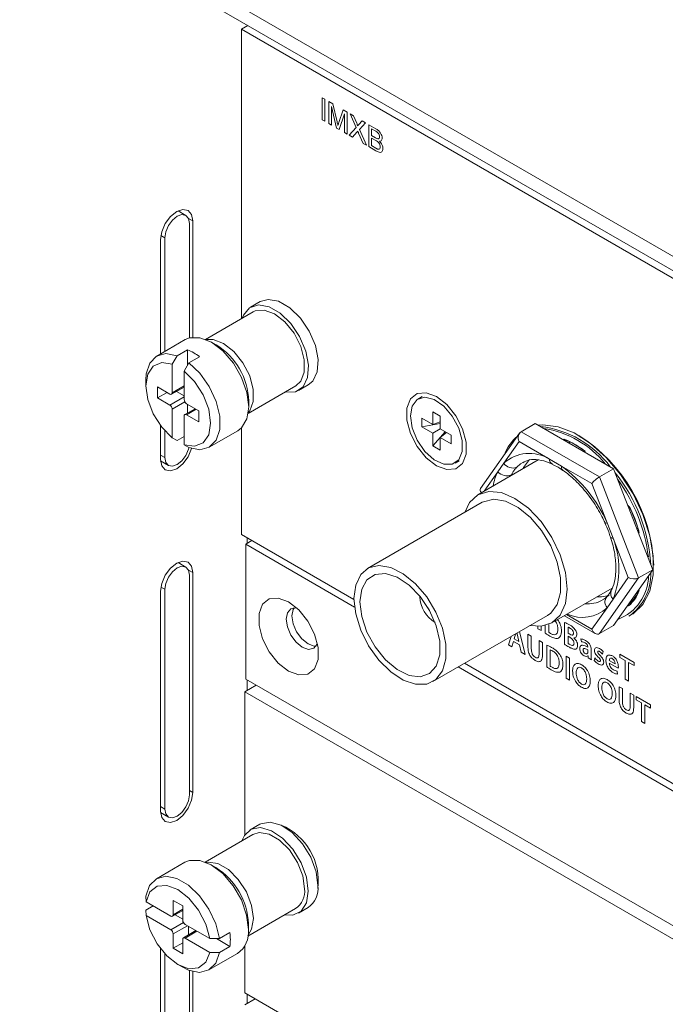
# Model space of a CAD drawing. Header units: millimetres. Extents: x 0 to 1118, y 0 to 864.
# Tile 12 of 256: x 198 to 210, y 213 to 231. Entities that reach past the tile are written whole.
import ezdxf

# ---------------------------------------------------------------- set-up
doc = ezdxf.new("R2010")
doc.units = ezdxf.units.MM

msp = doc.modelspace()

# ---------------------------------------------------------------- linework, layer by layer
at = {"color": 7, "linetype": 'Continuous', "lineweight": 15}
for p, q in [((197.666, 233.918), (249.462, 204.017)), ((197.832, 233.552), (249.46, 203.748)), ((201.891, 231.209), (201.891, 231.193)), ((201.786, 231.132), (201.905, 231.201)), ((201.786, 231.132), (201.786, 225.755)), ((249.46, 203.61), (201.786, 231.132)), ((203.286, 229.858), (203.336, 229.829)), ((203.286, 229.45), (203.286, 229.858)), ((203.336, 229.829), (203.336, 229.421)), ((203.409, 229.787), (203.484, 229.744)), ((203.409, 229.379), (203.409, 229.787)), ((203.552, 229.296), (203.458, 229.696)), ((203.458, 229.696), (203.458, 229.35)), ((203.484, 229.744), (203.563, 229.412)), ((203.596, 229.397), (203.674, 229.634)), ((203.674, 229.634), (203.749, 229.591)), ((203.749, 229.591), (203.749, 229.183)), ((203.336, 229.421), (203.286, 229.45)), ((203.458, 229.35), (203.409, 229.379)), ((203.699, 229.557), (203.604, 229.266)), ((203.699, 229.211), (203.699, 229.557)), ((203.805, 229.558), (203.865, 229.524)), ((203.918, 229.305), (203.805, 229.558)), ((203.865, 229.524), (203.927, 229.385)), ((203.968, 229.361), (204.03, 229.429)), ((204.091, 229.393), (203.978, 229.269)), ((204.03, 229.429), (204.091, 229.393)), ((203.604, 229.266), (203.552, 229.296)), ((203.749, 229.183), (203.699, 229.211)), ((203.787, 229.16), (203.918, 229.305)), ((203.931, 229.218), (203.848, 229.125)), ((204.049, 229.009), (203.963, 229.203)), ((203.978, 229.269), (204.109, 228.975)), ((204.152, 229.358), (204.284, 229.282)), ((204.152, 228.95), (204.152, 229.358)), ((204.269, 229.243), (204.202, 229.282)), ((204.202, 229.282), (204.202, 229.156)), ((203.848, 229.125), (203.787, 229.16)), ((204.202, 229.156), (204.275, 229.114)), ((204.28, 229.064), (204.202, 229.109)), ((204.202, 229.109), (204.202, 228.968)), ((204.109, 228.975), (204.049, 229.009)), ((204.285, 228.873), (204.152, 228.95)), ((204.202, 228.968), (204.285, 228.92)), ((200.754, 227.672), (200.609, 227.756)), ((200.884, 225.409), (200.884, 227.569)), ((200.822, 225.398), (200.822, 227.523)), ((200.283, 227.222), (200.283, 225.1)), ((200.362, 227.258), (200.362, 225.146)), ((202.135, 226.071), (201.955, 225.968)), ((202.005, 225.882), (201.118, 225.37)), ((200.741, 225.364), (200.211, 225.058)), ((200.784, 225.176), (200.589, 225.063)), ((200.784, 225.176), (200.784, 224.889)), ((201.318, 225.265), (201.23, 225.316)), ((200.589, 225.063), (200.501, 224.909)), ((201.005, 225.048), (200.81, 224.936)), ((200.501, 224.909), (200.501, 224.378)), ((200.722, 224.781), (200.81, 224.936)), ((200.722, 224.25), (200.722, 224.781)), ((200.008, 224.611), (200.008, 224.509)), ((200.456, 224.352), (200.227, 224.485)), ((200.227, 224.485), (200.227, 224.281)), ((200.488, 224.349), (200.722, 224.484)), ((201.912, 223.995), (202.799, 224.507)), ((202.848, 224.421), (203.028, 224.525)), ((200.403, 224.383), (200.227, 224.281)), ((200.227, 224.281), (200.456, 224.148)), ((200.581, 224.403), (200.722, 224.321)), ((205.146, 224.307), (205.066, 224.261)), ((200.924, 224.082), (200.735, 223.972)), ((200.996, 224.041), (200.766, 224.173)), ((200.784, 224.163), (200.784, 224.001)), ((201.921, 224.119), (201.921, 224.221)), ((200.501, 224.071), (200.501, 223.54)), ((200.722, 223.413), (200.722, 223.944)), ((200.766, 223.969), (200.996, 223.837)), ((200.996, 223.837), (200.996, 224.041)), ((205.136, 223.904), (205.34, 223.786)), ((205.136, 223.743), (205.136, 223.904)), ((205.34, 224.022), (205.48, 223.941)), ((205.34, 223.786), (205.34, 224.022)), ((205.48, 223.941), (205.48, 223.706)), ((200.283, 223.767), (200.283, 223.14)), ((201.786, 223.723), (201.786, 221.742)), ((205.136, 223.743), (205.48, 223.808)), ((205.34, 223.625), (205.136, 223.743)), ((205.34, 223.786), (205.48, 223.839)), ((206.98, 223.654), (207.245, 223.807)), ((208.701, 222.967), (207.245, 223.807)), ((200.362, 223.671), (200.362, 223.175)), ((200.501, 223.54), (200.589, 223.488)), ((200.722, 223.564), (200.589, 223.488)), ((201.188, 223.365), (201.719, 223.671)), ((205.48, 223.706), (205.34, 223.625)), ((205.34, 223.389), (205.568, 223.654)), ((205.34, 223.389), (205.34, 223.625)), ((205.48, 223.706), (205.684, 223.588)), ((205.48, 223.544), (205.595, 223.639)), ((205.48, 223.544), (205.48, 223.309)), ((205.684, 223.426), (205.48, 223.544)), ((205.684, 223.588), (205.684, 223.426)), ((206.953, 223.628), (206.228, 222.597)), ((206.98, 223.654), (208.436, 222.814)), ((200.81, 223.36), (200.722, 223.413)), ((205.48, 223.309), (205.34, 223.389)), ((206.943, 223.471), (206.66, 223.069)), ((207.508, 223.145), (206.943, 223.471)), ((207.888, 223.436), (207.884, 223.468)), ((208.161, 223.29), (208.159, 223.279)), ((200.284, 223.111), (200.429, 223.027)), ((205.754, 223.07), (205.833, 223.116)), ((207.3, 223.13), (206.179, 222.483)), ((206.66, 223.069), (206.549, 222.911)), ((207.731, 223.016), (207.508, 223.145)), ((207.565, 223.05), (207.562, 223.051)), ((208.296, 222.69), (207.731, 223.016)), ((208.436, 222.814), (208.701, 222.967)), ((208.436, 222.814), (209.163, 220.938)), ((209.428, 221.091), (208.701, 222.967)), ((208.579, 221.962), (208.296, 222.69)), ((206.223, 222.553), (206.237, 222.517)), ((206.26, 222.343), (204.127, 221.112)), ((208.975, 222.26), (208.989, 222.265)), ((208.69, 221.674), (208.579, 221.962)), ((201.786, 221.742), (203.876, 220.535)), ((209.152, 221.855), (209.131, 221.858)), ((201.865, 221.563), (201.98, 221.63)), ((201.865, 221.563), (201.865, 219.056)), ((203.886, 220.397), (201.865, 221.563)), ((201.891, 221.681), (201.891, 221.578)), ((208.644, 221.694), (208.644, 221.695)), ((208.973, 220.946), (208.69, 221.674)), ((200.754, 221.14), (200.609, 221.224)), ((200.822, 216.908), (200.822, 220.991)), ((200.884, 216.954), (200.884, 221.037)), ((208.701, 220.056), (209.428, 221.091)), ((209.163, 220.938), (209.428, 221.091)), ((209.163, 220.938), (208.436, 219.903)), ((208.69, 220.544), (208.973, 220.946)), ((200.283, 220.69), (200.283, 216.607)), ((200.362, 220.726), (200.362, 216.643)), ((207.554, 220.102), (208.675, 220.749)), ((208.655, 220.705), (208.658, 220.709)), ((209.159, 220.708), (209.166, 220.701)), ((205.102, 220.585), (205.102, 220.597)), ((208.579, 220.385), (208.69, 220.544)), ((208.979, 220.417), (208.967, 220.435)), ((209.045, 220.51), (209.033, 220.529)), ((205.34, 219.011), (207.473, 220.242)), ((207.786, 220.236), (208.358, 219.905)), ((208.296, 219.983), (208.579, 220.385)), ((208.981, 220.226), (209.034, 220.256)), ((207.79, 220.11), (207.79, 219.705)), ((208.436, 219.903), (208.701, 220.056)), ((206.852, 219.807), (206.879, 219.892)), ((206.915, 219.873), (206.942, 219.755)), ((207.108, 219.894), (207.108, 219.662)), ((207.171, 219.858), (207.108, 219.894)), ((207.29, 219.994), (207.353, 219.958)), ((207.853, 219.909), (207.853, 220.025)), ((207.885, 219.89), (207.853, 219.909)), ((206.745, 219.696), (206.811, 219.658)), ((206.811, 219.658), (206.841, 219.758)), ((206.841, 219.758), (206.953, 219.693)), ((206.942, 219.755), (206.852, 219.807)), ((206.953, 219.693), (206.985, 219.557)), ((207.171, 219.621), (207.171, 219.858)), ((207.379, 219.738), (207.317, 219.774)), ((207.317, 219.774), (207.317, 219.537)), ((207.379, 219.506), (207.379, 219.738)), ((207.458, 219.69), (207.458, 219.284)), ((207.853, 219.854), (207.884, 219.836)), ((207.853, 219.721), (207.853, 219.854)), ((207.962, 219.823), (207.962, 219.825)), ((208.089, 219.804), (208.102, 219.752)), ((206.985, 219.557), (207.054, 219.517)), ((207.52, 219.3), (207.52, 219.603)), ((208.22, 219.656), (208.22, 219.652)), ((208.222, 219.602), (208.222, 219.562)), ((208.284, 219.492), (208.284, 219.599)), ((208.494, 219.524), (208.507, 219.569)), ((209.08, 219.369), (208.815, 219.522)), ((208.815, 219.522), (208.815, 219.461)), ((205.928, 219.351), (225.708, 207.932)), ((207.817, 219.486), (207.817, 219.077)), ((207.879, 219.45), (207.817, 219.486)), ((207.879, 219.041), (207.879, 219.45)), ((208.105, 219.324), (208.104, 219.325)), ((208.224, 219.489), (208.226, 219.488)), ((208.226, 219.488), (208.23, 219.451)), ((208.23, 219.451), (208.288, 219.418)), ((208.349, 219.452), (208.337, 219.405)), ((208.727, 219.343), (208.619, 219.405)), ((208.619, 219.355), (208.786, 219.259)), ((208.815, 219.461), (208.916, 219.403)), ((208.916, 219.403), (208.916, 219.055)), ((208.978, 219.019), (208.978, 219.367)), ((208.978, 219.367), (209.08, 219.308)), ((209.08, 219.308), (209.08, 219.369)), ((225.718, 207.793), (205.813, 219.284)), ((208.103, 219.265), (208.103, 219.266)), ((208.774, 219.149), (208.765, 219.206)), ((249.46, 191.58), (201.865, 219.056)), ((201.891, 219.041), (201.891, 218.847)), ((207.817, 219.077), (207.879, 219.041)), ((208.578, 218.991), (208.578, 218.991)), ((208.58, 219.05), (208.58, 219.05)), ((208.916, 219.055), (208.978, 219.019)), ((201.848, 218.822), (202.059, 218.944)), ((227.48, 204.024), (201.848, 218.822)), ((201.848, 218.822), (201.848, 216.162)), ((208.802, 218.917), (208.802, 218.684)), ((208.864, 218.881), (208.802, 218.917)), ((208.864, 218.644), (208.864, 218.881)), ((209.073, 218.761), (209.01, 218.797)), ((209.01, 218.797), (209.01, 218.56)), ((209.073, 218.528), (209.073, 218.761)), ((209.383, 218.581), (209.118, 218.734)), ((209.118, 218.734), (209.118, 218.673)), ((209.118, 218.673), (209.219, 218.615)), ((209.219, 218.615), (209.219, 218.268)), ((209.281, 218.232), (209.281, 218.579)), ((209.281, 218.579), (209.383, 218.52)), ((209.383, 218.52), (209.383, 218.581)), ((209.219, 218.268), (209.281, 218.232)), ((200.284, 216.578), (200.429, 216.494)), ((202.13, 216.362), (201.95, 216.258)), ((202, 216.172), (201.113, 215.66)), ((200.736, 215.655), (200.206, 215.349)), ((201.313, 215.555), (201.225, 215.606)), ((200.013, 214.921), (200.012, 215.024)), ((200.694, 214.844), (200.517, 214.946)), ((200.517, 214.946), (200.517, 214.681)), ((200.145, 214.845), (200.012, 214.768)), ((200.012, 214.768), (200.013, 214.666)), ((200.473, 214.655), (200.013, 214.921)), ((200.505, 214.652), (200.694, 214.762)), ((200.694, 214.579), (200.694, 214.844)), ((201.907, 214.285), (202.793, 214.797)), ((202.843, 214.711), (203.023, 214.815)), ((200.013, 214.666), (200.473, 214.4)), ((200.553, 214.68), (200.694, 214.599)), ((200.941, 214.385), (200.707, 214.25)), ((201.198, 214.237), (200.738, 214.502)), ((200.8, 214.466), (200.8, 214.304)), ((201.916, 214.409), (201.916, 214.511)), ((200.517, 214.323), (200.517, 214.058)), ((200.694, 213.956), (200.694, 214.221)), ((200.738, 214.247), (201.198, 213.981)), ((201.377, 214.236), (201.198, 214.237)), ((201.323, 214.236), (201.571, 214.093)), ((201.571, 214.348), (201.377, 214.236)), ((200.283, 214.05), (200.283, 210.483)), ((200.694, 214.16), (200.517, 214.058)), ((200.517, 214.058), (200.694, 213.956)), ((201.571, 214.093), (201.377, 213.981)), ((201.848, 214.103), (201.848, 213.229)), ((200.362, 213.955), (200.362, 210.519)), ((201.183, 213.656), (201.713, 213.962)), ((201.198, 213.981), (201.377, 213.981)), ((200.606, 213.755), (200.694, 213.704)), ((200.822, 210.784), (200.822, 213.644)), ((200.884, 210.83), (200.884, 213.625)), ((201.848, 213.229), (224.233, 200.306)), ((202.042, 213.116), (201.848, 213.004)), ((201.891, 213.203), (201.891, 213.029))]:
    msp.add_line(p, q, dxfattribs=at)
at = {"color": 9, "linetype": 'Continuous', "lineweight": 15}
for p, q in [((200.804, 227.615), (200.884, 227.569)), ((200.362, 227.258), (200.289, 227.3)), ((200.501, 224.378), (200.722, 224.505)), ((200.456, 224.148), (200.722, 224.301)), ((200.735, 224.206), (200.501, 224.071)), ((200.943, 224.071), (200.766, 223.969)), ((207.778, 223.499), (207.776, 223.518)), ((207.814, 223.499), (207.817, 223.477)), ((207.879, 223.441), (207.874, 223.472)), ((200.362, 223.175), (200.283, 223.221)), ((208.17, 223.29), (208.168, 223.274)), ((206.549, 222.911), (206.296, 222.551)), ((208.967, 222.28), (208.979, 222.284)), ((209.154, 221.852), (209.132, 221.855)), ((209.148, 221.815), (209.166, 221.812)), ((209.176, 221.776), (209.162, 221.778)), ((200.804, 221.083), (200.884, 221.037)), ((200.362, 220.726), (200.289, 220.768)), ((209.162, 220.712), (209.176, 220.698)), ((208.989, 220.466), (208.994, 220.458)), ((209.038, 220.502), (209.027, 220.519)), ((207.822, 220.257), (208.296, 219.983)), ((207.431, 220.053), (207.431, 219.912)), ((207.494, 219.928), (207.494, 220.073)), ((207.677, 220.139), (207.657, 220.161)), ((206.879, 219.892), (206.881, 219.901)), ((207.054, 219.517), (206.952, 219.941)), ((207.29, 220.037), (207.29, 219.994)), ((207.353, 219.958), (207.353, 220.04)), ((206.796, 219.851), (206.745, 219.696)), ((200.822, 216.99), (200.884, 216.954)), ((200.362, 216.643), (200.283, 216.689)), ((200.517, 214.681), (200.694, 214.783)), ((200.473, 214.4), (200.707, 214.535)), ((200.783, 214.477), (200.517, 214.323)), ((200.959, 214.375), (200.738, 214.247))]:
    msp.add_line(p, q, dxfattribs=at)
at = {"color": 7, "linetype": 'Continuous', "lineweight": 15, "flags": 128}
for points in [[(200.884, 227.569), (200.861, 227.689), (200.796, 227.764), (200.698, 227.783), (200.583, 227.743), (200.468, 227.65), (200.371, 227.519), (200.305, 227.368), (200.283, 227.222)], [(200.822, 227.523), (200.804, 227.615), (200.754, 227.672), (200.68, 227.687), (200.592, 227.656), (200.504, 227.585), (200.429, 227.485), (200.38, 227.37), (200.362, 227.258)], [(202.135, 226.071), (202.281, 226.113), (202.477, 226.077), (202.685, 225.957), (202.882, 225.766), (203.046, 225.524), (203.16, 225.257), (203.211, 224.995), (203.193, 224.766), (203.11, 224.594), (203.028, 224.525)], [(201.8, 225.764), (201.824, 225.821), (201.937, 225.956), (202.101, 226.009), (202.298, 225.974), (202.506, 225.854), (202.702, 225.662), (202.866, 225.42), (202.98, 225.153), (203.031, 224.891), (203.014, 224.662), (202.93, 224.49), (202.79, 224.395), (202.607, 224.386), (202.594, 224.389)], [(202.005, 225.882), (202.041, 225.899), (202.21, 225.914), (202.402, 225.843), (202.594, 225.693), (202.763, 225.483), (202.888, 225.238), (202.954, 224.988), (202.954, 224.763), (202.888, 224.59), (202.799, 224.507)], [(201.719, 223.671), (201.789, 223.726), (201.887, 223.892), (201.921, 224.119), (201.887, 224.385), (201.789, 224.664), (201.636, 224.929), (201.443, 225.154), (201.23, 225.316), (201.016, 225.4), (200.824, 225.398), (200.741, 225.364)], [(200.008, 224.611), (200.017, 224.73), (200.083, 224.929), (200.21, 225.058), (200.384, 225.104), (200.589, 225.063)], [(200.501, 224.909), (200.306, 224.937), (200.148, 224.873), (200.044, 224.724), (200.008, 224.509), (200.044, 224.252), (200.148, 223.984), (200.306, 223.737), (200.501, 223.54)], [(200.81, 224.936), (201.015, 224.74), (201.189, 224.492), (201.316, 224.218), (201.382, 223.942), (201.382, 223.693), (201.316, 223.494), (201.189, 223.366), (201.015, 223.319), (200.81, 223.36)], [(200.722, 223.413), (200.916, 223.384), (201.075, 223.448), (201.178, 223.597), (201.214, 223.813), (201.178, 224.07), (201.075, 224.338), (200.916, 224.585), (200.722, 224.781)], [(205.41, 224.308), (205.219, 224.379), (205.052, 224.364), (204.928, 224.265), (204.861, 224.093), (204.861, 223.87), (204.928, 223.622), (205.052, 223.379), (205.219, 223.171), (205.41, 223.022), (205.6, 222.951), (205.768, 222.966), (205.892, 223.065), (205.958, 223.237), (205.958, 223.46), (205.892, 223.708), (205.768, 223.951), (205.6, 224.16), (205.41, 224.308)], [(204.924, 223.946), (204.956, 223.724), (205.051, 223.494), (205.193, 223.288), (205.365, 223.132), (205.543, 223.049), (205.703, 223.048), (205.823, 223.131), (205.888, 223.286), (205.888, 223.493), (205.823, 223.722), (205.703, 223.944), (205.543, 224.128), (205.365, 224.25), (205.193, 224.293), (205.051, 224.251), (204.956, 224.13), (204.924, 223.946)], [(209.034, 220.256), (209.061, 220.273), (209.244, 220.445), (209.371, 220.689), (209.436, 220.993), (209.436, 221.343), (209.371, 221.722), (209.244, 222.113), (209.061, 222.498), (208.83, 222.857), (208.562, 223.176), (208.27, 223.438), (207.968, 223.631), (207.669, 223.747), (207.388, 223.78), (207.304, 223.773)], [(200.283, 223.14), (200.305, 223.02), (200.371, 222.945), (200.468, 222.926), (200.583, 222.966), (200.698, 223.059), (200.796, 223.19), (200.861, 223.341), (200.861, 223.342)], [(200.362, 223.175), (200.38, 223.084), (200.429, 223.027), (200.504, 223.012), (200.592, 223.043), (200.68, 223.114), (200.754, 223.214), (200.804, 223.329), (200.812, 223.359)], [(207.14, 223.14), (207.028, 222.991), (207.015, 222.966)], [(205.936, 222.156), (206.024, 222.34), (206.179, 222.483), (206.38, 222.546), (206.615, 222.522), (206.866, 222.415), (207.118, 222.232), (207.353, 221.984), (207.554, 221.69), (207.708, 221.368), (207.806, 221.041), (207.839, 220.731), (207.806, 220.46), (207.708, 220.245), (207.554, 220.102), (207.353, 220.04), (207.145, 220.056)], [(206.26, 222.343), (206.281, 222.354), (206.472, 222.4), (206.692, 222.363), (206.925, 222.247), (207.154, 222.06), (207.361, 221.816), (207.532, 221.533), (207.653, 221.233), (207.716, 220.937), (207.716, 220.667), (207.653, 220.444), (207.532, 220.284), (207.473, 220.242)], [(200.884, 221.037), (200.861, 221.157), (200.796, 221.232), (200.698, 221.251), (200.583, 221.211), (200.468, 221.118), (200.371, 220.986), (200.305, 220.836), (200.283, 220.69)], [(200.822, 220.991), (200.804, 221.083), (200.754, 221.14), (200.68, 221.154), (200.592, 221.124), (200.504, 221.053), (200.429, 220.952), (200.38, 220.837), (200.362, 220.726)], [(203.876, 220.556), (203.908, 220.805), (204.001, 220.999), (204.148, 221.123), (204.339, 221.168), (204.559, 221.132), (204.792, 221.016), (205.021, 220.829), (205.228, 220.585), (205.399, 220.302), (205.52, 220.002), (205.583, 219.706), (205.583, 219.436), (205.52, 219.213), (205.399, 219.052), (205.228, 218.967), (205.021, 218.962), (204.792, 219.039), (204.559, 219.192), (204.339, 219.41), (204.148, 219.675), (204.001, 219.97), (203.908, 220.271), (203.876, 220.556)], [(203.988, 220.492), (204.021, 220.726), (204.118, 220.902), (204.269, 221.003), (204.461, 221.02), (204.678, 220.952), (204.899, 220.805), (205.106, 220.592), (205.28, 220.331), (205.405, 220.047), (205.471, 219.764), (205.471, 219.508), (205.405, 219.3), (205.28, 219.16), (205.106, 219.101), (204.899, 219.126), (204.678, 219.235), (204.461, 219.417), (204.269, 219.657), (204.118, 219.932), (204.021, 220.219), (203.988, 220.492)], [(208.39, 220.584), (208.476, 220.584), (208.619, 220.61)], [(202.661, 220.493), (202.47, 220.564), (202.303, 220.549), (202.179, 220.45), (202.113, 220.278), (202.113, 220.055), (202.179, 219.807), (202.303, 219.564), (202.47, 219.356), (202.661, 219.207), (202.851, 219.136), (203.019, 219.151), (203.143, 219.25), (203.209, 219.422), (203.209, 219.645), (203.143, 219.893), (203.019, 220.136), (202.851, 220.345), (202.661, 220.493)], [(202.809, 220.384), (202.802, 220.385), (202.705, 220.366), (202.64, 220.291), (202.617, 220.172), (202.64, 220.026), (202.705, 219.875), (202.802, 219.744), (202.917, 219.651), (203.032, 219.611), (203.13, 219.63), (203.195, 219.705), (203.198, 219.712)], [(202.765, 220.385), (202.746, 220.352), (202.723, 220.233), (202.746, 220.087), (202.811, 219.937), (202.908, 219.805), (203.023, 219.712), (203.138, 219.672), (203.176, 219.672)], [(205.271, 220.347), (205.26, 220.365), (205.25, 220.384)], [(200.283, 216.607), (200.305, 216.488), (200.371, 216.413), (200.468, 216.394), (200.583, 216.434), (200.698, 216.527), (200.796, 216.658), (200.861, 216.808), (200.884, 216.954)], [(200.362, 216.643), (200.38, 216.552), (200.429, 216.494), (200.504, 216.48), (200.592, 216.51), (200.68, 216.581), (200.754, 216.682), (200.804, 216.797), (200.822, 216.908)], [(202.13, 216.362), (202.148, 216.372), (202.322, 216.403), (202.524, 216.345), (202.731, 216.206), (202.921, 215.999), (203.074, 215.749), (203.173, 215.48), (203.207, 215.224)], [(201.795, 216.054), (201.841, 216.152), (201.969, 216.268), (202.143, 216.299), (202.344, 216.241), (202.551, 216.102), (202.742, 215.896), (202.895, 215.645), (202.994, 215.377), (203.028, 215.12)], [(202, 216.172), (202.116, 216.208), (202.299, 216.179), (202.494, 216.067), (202.677, 215.884), (202.826, 215.653), (202.924, 215.402), (202.958, 215.161)], [(201.916, 214.409), (201.882, 214.675), (201.784, 214.955), (201.631, 215.219), (201.438, 215.444), (201.225, 215.606), (201.011, 215.691), (200.818, 215.688), (200.736, 215.655)], [(200.012, 215.024), (200.079, 215.221), (200.206, 215.349), (200.381, 215.394), (200.586, 215.353), (200.802, 215.228), (201.007, 215.033), (201.182, 214.786), (201.309, 214.511), (201.377, 214.236)], [(201.198, 214.237), (201.126, 214.503), (200.991, 214.764), (200.811, 214.988), (200.606, 215.147), (200.401, 215.224), (200.221, 215.209), (200.086, 215.104), (200.013, 214.921)], [(203.028, 215.12), (202.994, 214.903), (202.895, 214.749), (202.742, 214.675), (202.589, 214.679)], [(200.013, 214.666), (200.086, 214.399), (200.221, 214.138), (200.401, 213.915), (200.606, 213.755), (200.811, 213.678), (200.991, 213.693), (201.126, 213.798), (201.198, 213.981)], [(201.377, 213.981), (201.309, 213.783), (201.182, 213.655), (201.007, 213.61), (200.802, 213.651), (200.694, 213.704)]]:
    msp.add_lwpolyline(points, dxfattribs=at)
at = {"color": 9, "linetype": 'Continuous', "lineweight": 15, "flags": 128}
for points in [[(201.133, 225.364), (201.261, 225.367), (201.453, 225.295)], [(201.453, 225.295), (201.645, 225.145), (201.814, 224.935), (201.939, 224.69), (202.006, 224.44), (202.006, 224.215), (201.939, 224.042), (201.914, 224.011)], [(207.013, 223.083), (206.971, 223.056), (206.901, 222.995)], [(208.579, 221.962), (208.56, 221.958), (208.547, 221.958), (208.541, 221.96), (208.541, 221.961)], [(208.69, 221.674), (208.669, 221.677), (208.654, 221.682), (208.646, 221.69), (208.644, 221.694)], [(201.128, 215.654), (201.167, 215.66), (201.35, 215.632), (201.545, 215.519), (201.728, 215.336), (201.878, 215.105), (201.975, 214.854), (202.009, 214.613), (201.975, 214.411), (201.909, 214.302)]]:
    msp.add_lwpolyline(points, dxfattribs=at)
at = {"color": 7, "linetype": 'Continuous', "lineweight": 15}
for centre, radius, start, end in [((200.439, 224.324), 0.919, 52.0191, 67.9863), ((200.651, 224.184), 1.271, 1.6813, 58.3133), ((200.474, 224.373), 0.0273, 230.7967, 9.214), ((200.405, 224.067), 0.0961, 2.6055, 57.3945), ((200.818, 224.254), 0.0961, 182.6055, 237.3945), ((200.749, 223.948), 0.0273, 50.7967, 189.214), ((207.121, 221.871), 1.893, 36.7636, 83.2418), ((207.126, 221.919), 1.818, 38.7871, 81.2183), ((207.418, 222.96), 0.792, 129.9635, 159.8352), ((206.457, 221.056), 2.99, 2.2538, 57.741), ((207.123, 221.932), 1.715, 52.3778, 67.6275), ((207.151, 221.942), 1.693, 53.0768, 66.9286), ((207.135, 222.538), 0.712, 58.42, 131.799), ((206.824, 223.171), 0.192, 211.8685, 293.6805), ((206.198, 220.916), 2.6, 23.7137, 53.8755), ((206.713, 223.05), 0.215, 220.3322, 294.4159), ((206.366, 220.992), 3.031, 3.7166, 38.6948), ((206.29, 220.951), 3.079, 7.0062, 36.062), ((206.35, 220.972), 2.938, 15.8849, 26.5264), ((206.388, 220.994), 2.9, 16.3728, 26.0386), ((207.262, 221.109), 1.536, 338.4095, 21.5905), ((208.465, 220.995), 0.885, 290.8486, 358.9501), ((208.447, 221.002), 0.943, 304.5278, 1.9942), ((208.693, 220.488), 0.154, 125.6061, 222.0776), ((208.488, 220.972), 0.741, 311.52, 338.2787), ((208.499, 220.994), 0.73, 312.7361, 337.0626), ((205.67, 220.602), 0.568, 181.7406, 239.5392), ((202.087, 215.306), 1.127, 352.8537, 67.1409), ((200.621, 214.46), 1.296, 2.2789, 57.7158), ((202.583, 215.111), 0.378, 303.7936, 7.5186), ((202.781, 215.17), 0.43, 304.1656, 7.1466), ((200.491, 214.676), 0.0273, 230.7967, 9.214), ((200.79, 214.583), 0.0961, 182.6055, 237.3945), ((200.422, 214.319), 0.0961, 2.6055, 57.3945), ((201.444, 214.353), 0.475, 304.5077, 6.8045), ((200.721, 214.226), 0.0273, 50.7967, 189.214), ((200.661, 214.22), 0.919, 352.0177, 7.9823)]:
    msp.add_arc(centre, radius, start, end, dxfattribs=at)
at = {"color": 9, "linetype": 'Continuous', "lineweight": 15}
for centre, radius, start, end in [((207.613, 223.143), 0.105, 179.0555, 241.1499), ((207.811, 223), 0.0813, 168.2778, 229.1729), ((207.413, 222.482), 0.965, 153.638, 170.1559), ((208.79, 220.65), 0.145, 157.9231, 226.7111), ((208.221, 221.011), 0.556, 264.647, 298.9964), ((208.117, 220.887), 0.682, 245.7514, 312.6081)]:
    msp.add_arc(centre, radius, start, end, dxfattribs=at)
at = {"color": 7, "linetype": 'Continuous', "lineweight": 15}
for centre, major_axis, ratio, start_param, end_param in [((207.031, 223.522), (-0.031, 0.139), 0.697888, 0.217183, 1.787979), ((208.385, 222.741), (0.1, 0.086), 0.218443, 0.862085, 2.432882), ((206.355, 222.56), (0.135, -0.016), 0.565682, 2.847641, 3.852547), ((209.061, 220.997), (0.135, -0.016), 0.565682, 4.067487, 5.638283), ((208.385, 220.034), (-0.031, 0.139), 0.697888, 1.787979, 3.358776)]:
    msp.add_ellipse(centre, major_axis=major_axis, ratio=ratio, start_param=start_param, end_param=end_param, dxfattribs=at)
for points, knots in [([(203.563, 229.412), (203.566, 229.399), (203.571, 229.376), (203.576, 229.353), (203.579, 229.343)], [0, 0, 0, 0, 0.560002, 1, 1, 1, 1]), ([(203.579, 229.343), (203.582, 229.353), (203.587, 229.371), (203.593, 229.389), (203.596, 229.397)], [0, 0, 0, 0, 0.559997, 1, 1, 1, 1]), ([(203.927, 229.385), (203.931, 229.375), (203.936, 229.362), (203.943, 229.346), (203.944, 229.339), (203.945, 229.335)], [0, 0, 0, 0, 0.561277, 0.781763, 1, 1, 1, 1]), ([(203.948, 229.236), (203.945, 229.233), (203.939, 229.226), (203.934, 229.22), (203.931, 229.218)], [0, 0, 0, 0, 0.560002, 1, 1, 1, 1]), ([(203.945, 229.335), (203.949, 229.34), (203.957, 229.348), (203.965, 229.357), (203.968, 229.361)], [0, 0, 0, 0, 0.559996, 1, 1, 1, 1]), ([(203.963, 229.203), (203.96, 229.209), (203.955, 229.22), (203.95, 229.231), (203.948, 229.236)], [0, 0, 0, 0, 0.56, 1, 1, 1, 1]), ([(204.351, 229.132), (204.35, 229.144), (204.349, 229.161), (204.338, 229.186), (204.314, 229.219), (204.289, 229.233), (204.269, 229.243)], [0, 0, 0, 0, 0.249557, 0.374997, 0.50026, 1, 1, 1, 1]), ([(204.284, 229.282), (204.3, 229.272), (204.331, 229.253), (204.372, 229.207), (204.396, 229.153), (204.4, 229.123), (204.401, 229.108)], [0, 0, 0, 0, 0.2811579, 0.5600537, 0.7800775, 1, 1, 1, 1]), ([(204.275, 229.114), (204.283, 229.11), (204.297, 229.102), (204.311, 229.097), (204.317, 229.095)], [0, 0, 0, 0, 0.560393, 1, 1, 1, 1]), ([(204.365, 228.945), (204.364, 228.957), (204.362, 228.975), (204.351, 229.001), (204.327, 229.037), (204.301, 229.052), (204.28, 229.064)], [0, 0, 0, 0, 0.249845, 0.375521, 0.501147, 1, 1, 1, 1]), ([(204.317, 229.095), (204.323, 229.094), (204.334, 229.093), (204.349, 229.104), (204.35, 229.121), (204.351, 229.132)], [0, 0, 0, 0, 0.280872, 0.560989, 1, 1, 1, 1]), ([(204.401, 229.108), (204.4, 229.098), (204.398, 229.078), (204.381, 229.054), (204.361, 229.052), (204.348, 229.051)], [0, 0, 0, 0, 0.2803, 0.56074, 1, 1, 1, 1]), ([(204.348, 229.051), (204.358, 229.041), (204.379, 229.02), (204.401, 228.982), (204.413, 228.946), (204.414, 228.925), (204.415, 228.915)], [0, 0, 0, 0, 0.2802111, 0.5596695, 0.7797087, 1, 1, 1, 1]), ([(204.285, 228.92), (204.291, 228.916), (204.301, 228.911), (204.311, 228.906), (204.316, 228.904)], [0, 0, 0, 0, 0.560099, 1, 1, 1, 1]), ([(204.415, 228.915), (204.414, 228.902), (204.412, 228.876), (204.394, 228.85), (204.353, 228.837), (204.313, 228.858), (204.285, 228.873)], [0, 0, 0, 0, 0.187191, 0.374375, 0.560776, 1, 1, 1, 1]), ([(204.316, 228.904), (204.323, 228.902), (204.339, 228.897), (204.355, 228.907), (204.364, 228.924), (204.365, 228.938), (204.365, 228.945)], [0, 0, 0, 0, 0.280336, 0.559112, 0.779397, 1, 1, 1, 1]), ([(207.776, 223.518), (207.776, 223.518), (207.778, 223.514), (207.784, 223.508), (207.793, 223.501), (207.802, 223.498), (207.807, 223.497), (207.81, 223.498), (207.81, 223.498)], [0, 0, 0, 0, 0.011564, 0.279958, 0.583219, 0.799884, 0.95216, 1, 1, 1, 1]), ([(208.17, 223.29), (208.17, 223.29), (208.168, 223.29), (208.164, 223.289), (208.161, 223.289), (208.161, 223.29), (208.161, 223.29)], [0, 0, 0, 0, 0.017088, 0.413688, 0.86181, 1, 1, 1, 1]), ([(206.901, 222.995), (206.883, 222.975), (206.846, 222.933), (206.817, 222.881), (206.802, 222.854)], [0, 0, 0, 0, 0.473303, 1, 1, 1, 1]), ([(207.011, 223.076), (207.051, 223.097), (207.132, 223.14), (207.302, 223.139), (207.453, 223.1), (207.542, 223.06), (207.561, 223.052)], [0, 0, 0, 0, 0.304263, 0.615561, 0.917329, 1, 1, 1, 1]), ([(207.563, 223.045), (207.598, 223.031), (207.662, 223.005), (207.727, 222.955), (207.756, 222.933)], [0, 0, 0, 0, 0.558479, 1, 1, 1, 1]), ([(207.757, 222.938), (207.797, 222.909), (207.914, 222.824), (208.106, 222.639), (208.313, 222.377), (208.455, 222.142), (208.522, 222), (208.541, 221.961)], [0, 0, 0, 0, 0.1321697, 0.3871683, 0.643772, 0.9013307, 1, 1, 1, 1]), ([(208.536, 221.96), (208.562, 221.905), (208.606, 221.817), (208.63, 221.728), (208.64, 221.694)], [0, 0, 0, 0, 0.613829, 1, 1, 1, 1]), ([(208.644, 221.693), (208.66, 221.64), (208.707, 221.485), (208.745, 221.237), (208.742, 220.975), (208.702, 220.804), (208.666, 220.727), (208.656, 220.706)], [0, 0, 0, 0, 0.134469, 0.39244, 0.648446, 0.902417, 1, 1, 1, 1]), ([(208.651, 220.712), (208.637, 220.678), (208.615, 220.629), (208.583, 220.603), (208.573, 220.595)], [0, 0, 0, 0, 0.706152, 1, 1, 1, 1]), ([(209.176, 220.698), (209.176, 220.698), (209.173, 220.698), (209.169, 220.698), (209.167, 220.7), (209.166, 220.701)], [0, 0, 0, 0, 0.022231, 0.538212, 1, 1, 1, 1]), ([(208.576, 220.591), (208.558, 220.573), (208.534, 220.547), (208.502, 220.535), (208.494, 220.532)], [0, 0, 0, 0, 0.727231, 1, 1, 1, 1]), ([(208.979, 220.417), (208.979, 220.417), (208.979, 220.421), (208.979, 220.428), (208.981, 220.439), (208.985, 220.448), (208.989, 220.455), (208.992, 220.457), (208.994, 220.458)], [0, 0, 0, 0, 0.010463, 0.253314, 0.527713, 0.723757, 0.861541, 1, 1, 1, 1]), ([(207.731, 219.953), (207.729, 219.987), (207.726, 220.048), (207.692, 220.112), (207.677, 220.139)], [0, 0, 0, 0, 0.5603535, 1, 1, 1, 1]), ([(207.882, 220.066), (207.865, 220.075), (207.834, 220.092), (207.804, 220.105), (207.79, 220.11)], [0, 0, 0, 0, 0.560087, 1, 1, 1, 1]), ([(207.982, 219.982), (207.964, 220.002), (207.933, 220.037), (207.898, 220.057), (207.882, 220.066)], [0, 0, 0, 0, 0.557718, 1, 1, 1, 1]), ([(207.431, 219.912), (207.447, 219.901), (207.475, 219.882), (207.504, 219.865), (207.516, 219.858)], [0, 0, 0, 0, 0.5599189, 1, 1, 1, 1]), ([(207.529, 219.905), (207.523, 219.909), (207.511, 219.916), (207.499, 219.924), (207.494, 219.928)], [0, 0, 0, 0, 0.560099, 1, 1, 1, 1]), ([(207.664, 219.99), (207.663, 219.966), (207.66, 219.92), (207.627, 219.88), (207.578, 219.88), (207.546, 219.897), (207.529, 219.905)], [0, 0, 0, 0, 0.280838, 0.55918, 0.779171, 1, 1, 1, 1]), ([(207.677, 219.817), (207.695, 219.834), (207.728, 219.866), (207.73, 219.926), (207.731, 219.953)], [0, 0, 0, 0, 0.557971, 1, 1, 1, 1]), ([(207.853, 220.025), (207.859, 220.022), (207.871, 220.017), (207.884, 220.01), (207.889, 220.007)], [0, 0, 0, 0, 0.5597157, 1, 1, 1, 1]), ([(207.955, 219.911), (207.954, 219.904), (207.953, 219.89), (207.943, 219.878), (207.921, 219.873), (207.9, 219.883), (207.885, 219.89)], [0, 0, 0, 0, 0.187006, 0.373788, 0.560804, 1, 1, 1, 1]), ([(207.889, 220.007), (207.898, 220.001), (207.915, 219.99), (207.939, 219.966), (207.953, 219.936), (207.954, 219.919), (207.955, 219.911)], [0, 0, 0, 0, 0.281163, 0.560877, 0.779843, 1, 1, 1, 1]), ([(207.962, 219.825), (207.97, 219.825), (207.987, 219.824), (208.011, 219.841), (208.015, 219.867), (208.017, 219.883)], [0, 0, 0, 0, 0.281245, 0.562043, 1, 1, 1, 1]), ([(208.017, 219.883), (208.016, 219.902), (208.013, 219.936), (207.991, 219.968), (207.982, 219.982)], [0, 0, 0, 0, 0.559537, 1, 1, 1, 1]), ([(207.559, 219.64), (207.54, 219.651), (207.506, 219.67), (207.472, 219.684), (207.458, 219.69)], [0, 0, 0, 0, 0.560025, 1, 1, 1, 1]), ([(207.516, 219.858), (207.549, 219.84), (207.606, 219.809), (207.655, 219.814), (207.677, 219.817)], [0, 0, 0, 0, 0.561095, 1, 1, 1, 1]), ([(207.79, 219.705), (207.805, 219.695), (207.83, 219.677), (207.856, 219.661), (207.868, 219.655)], [0, 0, 0, 0, 0.55989, 1, 1, 1, 1]), ([(207.887, 219.699), (207.88, 219.703), (207.869, 219.709), (207.858, 219.717), (207.853, 219.721)], [0, 0, 0, 0, 0.5600383, 1, 1, 1, 1]), ([(207.884, 219.836), (207.903, 219.823), (207.927, 219.807), (207.95, 219.775), (207.962, 219.751), (207.964, 219.734), (207.965, 219.723)], [0, 0, 0, 0, 0.4988346, 0.6245395, 0.7501664, 1, 1, 1, 1]), ([(207.965, 219.723), (207.964, 219.715), (207.963, 219.7), (207.952, 219.684), (207.926, 219.68), (207.903, 219.691), (207.887, 219.699)], [0, 0, 0, 0, 0.187289, 0.373781, 0.560733, 1, 1, 1, 1]), ([(208.032, 219.681), (208.031, 219.695), (208.029, 219.723), (208.006, 219.777), (207.978, 219.806), (207.962, 219.823)], [0, 0, 0, 0, 0.281119, 0.561292, 1, 1, 1, 1]), ([(208.22, 219.652), (208.186, 219.669), (208.144, 219.691), (208.1, 219.686), (208.083, 219.674), (208.073, 219.653), (208.072, 219.634), (208.071, 219.625)], [0, 0, 0, 0, 0.49859, 0.624049, 0.749329, 0.874547, 1, 1, 1, 1]), ([(208.18, 219.776), (208.162, 219.785), (208.131, 219.802), (208.102, 219.803), (208.089, 219.804)], [0, 0, 0, 0, 0.560206, 1, 1, 1, 1]), ([(208.102, 219.752), (208.114, 219.751), (208.135, 219.75), (208.159, 219.738), (208.169, 219.733)], [0, 0, 0, 0, 0.55954, 1, 1, 1, 1]), ([(208.169, 219.733), (208.176, 219.728), (208.19, 219.719), (208.209, 219.7), (208.219, 219.676), (208.22, 219.663), (208.22, 219.656)], [0, 0, 0, 0, 0.281321, 0.560137, 0.780481, 1, 1, 1, 1]), ([(208.284, 219.599), (208.283, 219.618), (208.281, 219.655), (208.254, 219.714), (208.216, 219.752), (208.192, 219.768), (208.18, 219.776)], [0, 0, 0, 0, 0.2800223, 0.5585529, 0.7787977, 1, 1, 1, 1]), ([(207.108, 219.662), (207.109, 219.636), (207.111, 219.584), (207.139, 219.502), (207.189, 219.438), (207.224, 219.416), (207.241, 219.405)], [0, 0, 0, 0, 0.28125, 0.559871, 0.779481, 1, 1, 1, 1]), ([(207.243, 219.463), (207.231, 219.472), (207.213, 219.484), (207.195, 219.512), (207.174, 219.557), (207.172, 219.593), (207.171, 219.621)], [0, 0, 0, 0, 0.249262, 0.374948, 0.500746, 1, 1, 1, 1]), ([(207.241, 219.405), (207.263, 219.394), (207.308, 219.372), (207.358, 219.394), (207.377, 219.447), (207.379, 219.486), (207.379, 219.506)], [0, 0, 0, 0, 0.27998, 0.558114, 0.778685, 1, 1, 1, 1]), ([(207.317, 219.537), (207.316, 219.51), (207.314, 219.475), (207.292, 219.455), (207.273, 219.45), (207.255, 219.458), (207.243, 219.463)], [0, 0, 0, 0, 0.498863, 0.624646, 0.750332, 1, 1, 1, 1]), ([(207.52, 219.603), (207.528, 219.599), (207.543, 219.594), (207.558, 219.585), (207.565, 219.581)], [0, 0, 0, 0, 0.559764, 1, 1, 1, 1]), ([(207.704, 219.512), (207.678, 219.542), (207.633, 219.596), (207.581, 219.627), (207.559, 219.64)], [0, 0, 0, 0, 0.557897, 1, 1, 1, 1]), ([(207.565, 219.581), (207.584, 219.569), (207.622, 219.544), (207.667, 219.48), (207.688, 219.415), (207.69, 219.38), (207.691, 219.362)], [0, 0, 0, 0, 0.280533, 0.55895, 0.779067, 1, 1, 1, 1]), ([(207.758, 219.325), (207.756, 219.36), (207.753, 219.421), (207.719, 219.484), (207.704, 219.512)], [0, 0, 0, 0, 0.5603535, 1, 1, 1, 1]), ([(207.868, 219.655), (207.883, 219.646), (207.909, 219.632), (207.944, 219.618), (207.974, 219.611), (207.99, 219.615), (207.998, 219.617)], [0, 0, 0, 0, 0.3402664, 0.5604102, 0.7803897, 1, 1, 1, 1]), ([(207.998, 219.617), (208.009, 219.624), (208.029, 219.637), (208.031, 219.668), (208.032, 219.681)], [0, 0, 0, 0, 0.558826, 1, 1, 1, 1]), ([(208.071, 219.625), (208.073, 219.611), (208.076, 219.583), (208.097, 219.541), (208.123, 219.51), (208.141, 219.498), (208.15, 219.492)], [0, 0, 0, 0, 0.279484, 0.559088, 0.779238, 1, 1, 1, 1]), ([(208.134, 219.598), (208.134, 219.603), (208.135, 219.613), (208.142, 219.624), (208.153, 219.628), (208.179, 219.625), (208.203, 219.612), (208.222, 219.602)], [0, 0, 0, 0, 0.125197, 0.250053, 0.375053, 0.500446, 1, 1, 1, 1]), ([(208.17, 219.535), (208.165, 219.539), (208.154, 219.546), (208.141, 219.564), (208.135, 219.583), (208.134, 219.593), (208.134, 219.598)], [0, 0, 0, 0, 0.28009, 0.558909, 0.778952, 1, 1, 1, 1]), ([(208.22, 219.547), (208.217, 219.542), (208.212, 219.532), (208.195, 219.525), (208.18, 219.531), (208.17, 219.535)], [0, 0, 0, 0, 0.280532, 0.561448, 1, 1, 1, 1]), ([(208.222, 219.562), (208.222, 219.559), (208.222, 219.553), (208.22, 219.549), (208.22, 219.547)], [0, 0, 0, 0, 0.559575, 1, 1, 1, 1]), ([(208.439, 219.626), (208.426, 219.632), (208.4, 219.645), (208.368, 219.642), (208.347, 219.623), (208.345, 219.601), (208.344, 219.589)], [0, 0, 0, 0, 0.280734, 0.560126, 0.780033, 1, 1, 1, 1]), ([(208.344, 219.589), (208.345, 219.577), (208.348, 219.552), (208.375, 219.506), (208.399, 219.482), (208.414, 219.467)], [0, 0, 0, 0, 0.2784825, 0.5586556, 1, 1, 1, 1]), ([(208.405, 219.562), (208.406, 219.565), (208.406, 219.572), (208.412, 219.578), (208.423, 219.58), (208.433, 219.575), (208.44, 219.571)], [0, 0, 0, 0, 0.186957, 0.373762, 0.560843, 1, 1, 1, 1]), ([(208.449, 219.497), (208.44, 219.506), (208.426, 219.52), (208.411, 219.54), (208.406, 219.553), (208.405, 219.559), (208.405, 219.562)], [0, 0, 0, 0, 0.500672, 0.749918, 0.875, 1, 1, 1, 1]), ([(208.507, 219.569), (208.495, 219.582), (208.473, 219.605), (208.45, 219.619), (208.439, 219.626)], [0, 0, 0, 0, 0.559441, 1, 1, 1, 1]), ([(208.44, 219.571), (208.451, 219.564), (208.47, 219.551), (208.487, 219.532), (208.494, 219.524)], [0, 0, 0, 0, 0.559612, 1, 1, 1, 1]), ([(208.679, 219.488), (208.66, 219.496), (208.623, 219.513), (208.582, 219.494), (208.56, 219.456), (208.558, 219.423), (208.557, 219.407)], [0, 0, 0, 0, 0.280017, 0.558665, 0.779256, 1, 1, 1, 1]), ([(207.691, 219.362), (207.689, 219.339), (207.687, 219.292), (207.654, 219.252), (207.605, 219.252), (207.572, 219.269), (207.556, 219.277)], [0, 0, 0, 0, 0.280838, 0.55918, 0.779171, 1, 1, 1, 1]), ([(207.704, 219.189), (207.722, 219.206), (207.754, 219.238), (207.757, 219.299), (207.758, 219.325)], [0, 0, 0, 0, 0.557971, 1, 1, 1, 1]), ([(208.104, 219.325), (208.078, 219.336), (208.026, 219.359), (207.97, 219.331), (207.942, 219.277), (207.939, 219.231), (207.938, 219.208)], [0, 0, 0, 0, 0.2796753, 0.5586428, 0.7790629, 1, 1, 1, 1]), ([(208.267, 219.025), (208.265, 219.056), (208.261, 219.117), (208.221, 219.211), (208.164, 219.284), (208.124, 219.311), (208.105, 219.324)], [0, 0, 0, 0, 0.280331, 0.559672, 0.77947, 1, 1, 1, 1]), ([(208.15, 219.492), (208.166, 219.485), (208.195, 219.472), (208.216, 219.484), (208.224, 219.489)], [0, 0, 0, 0, 0.559566, 1, 1, 1, 1]), ([(208.288, 219.418), (208.287, 219.432), (208.284, 219.457), (208.284, 219.481), (208.284, 219.492)], [0, 0, 0, 0, 0.559926, 1, 1, 1, 1]), ([(208.337, 219.405), (208.351, 219.391), (208.375, 219.364), (208.402, 219.347), (208.414, 219.34)], [0, 0, 0, 0, 0.559305, 1, 1, 1, 1]), ([(208.415, 219.394), (208.402, 219.403), (208.379, 219.418), (208.358, 219.441), (208.349, 219.452)], [0, 0, 0, 0, 0.559726, 1, 1, 1, 1]), ([(208.414, 219.467), (208.424, 219.457), (208.438, 219.443), (208.453, 219.418), (208.454, 219.407), (208.455, 219.402)], [0, 0, 0, 0, 0.561265, 0.780777, 1, 1, 1, 1]), ([(208.414, 219.34), (208.428, 219.333), (208.455, 219.319), (208.49, 219.317), (208.514, 219.336), (208.516, 219.36), (208.517, 219.372)], [0, 0, 0, 0, 0.281082, 0.560587, 0.780261, 1, 1, 1, 1]), ([(208.455, 219.402), (208.455, 219.399), (208.454, 219.394), (208.452, 219.388), (208.447, 219.385), (208.436, 219.383), (208.424, 219.389), (208.415, 219.394)], [0, 0, 0, 0, 0.125367, 0.250894, 0.376156, 0.501724, 1, 1, 1, 1]), ([(208.517, 219.372), (208.516, 219.384), (208.514, 219.409), (208.488, 219.456), (208.464, 219.482), (208.449, 219.497)], [0, 0, 0, 0, 0.279714, 0.559165, 1, 1, 1, 1]), ([(208.557, 219.407), (208.559, 219.383), (208.562, 219.337), (208.595, 219.265), (208.64, 219.212), (208.671, 219.192), (208.686, 219.182)], [0, 0, 0, 0, 0.280373, 0.559075, 0.779188, 1, 1, 1, 1]), ([(208.619, 219.405), (208.62, 219.414), (208.624, 219.431), (208.637, 219.447), (208.656, 219.449), (208.669, 219.443), (208.676, 219.44)], [0, 0, 0, 0, 0.280131, 0.560217, 0.779617, 1, 1, 1, 1]), ([(208.695, 219.233), (208.684, 219.24), (208.662, 219.254), (208.636, 219.288), (208.622, 219.325), (208.62, 219.345), (208.619, 219.355)], [0, 0, 0, 0, 0.280199, 0.559621, 0.77932, 1, 1, 1, 1]), ([(208.676, 219.44), (208.684, 219.434), (208.701, 219.423), (208.718, 219.393), (208.726, 219.366), (208.727, 219.351), (208.727, 219.343)], [0, 0, 0, 0, 0.280603, 0.557814, 0.779057, 1, 1, 1, 1]), ([(208.788, 219.288), (208.787, 219.308), (208.783, 219.349), (208.759, 219.413), (208.719, 219.461), (208.693, 219.479), (208.679, 219.488)], [0, 0, 0, 0, 0.280027, 0.559697, 0.779276, 1, 1, 1, 1]), ([(207.458, 219.284), (207.474, 219.273), (207.502, 219.254), (207.53, 219.237), (207.543, 219.23)], [0, 0, 0, 0, 0.559919, 1, 1, 1, 1]), ([(207.556, 219.277), (207.549, 219.281), (207.537, 219.288), (207.525, 219.296), (207.52, 219.3)], [0, 0, 0, 0, 0.560099, 1, 1, 1, 1]), ([(207.543, 219.23), (207.575, 219.212), (207.633, 219.181), (207.682, 219.187), (207.704, 219.189)], [0, 0, 0, 0, 0.561095, 1, 1, 1, 1]), ([(207.938, 219.208), (207.94, 219.178), (207.944, 219.117), (207.983, 219.023), (208.04, 218.95), (208.079, 218.923), (208.099, 218.909)], [0, 0, 0, 0, 0.280452, 0.559835, 0.779584, 1, 1, 1, 1]), ([(208.005, 219.171), (208.006, 219.19), (208.009, 219.228), (208.028, 219.268), (208.062, 219.283), (208.089, 219.271), (208.103, 219.265)], [0, 0, 0, 0, 0.280908, 0.560976, 0.780155, 1, 1, 1, 1]), ([(208.103, 218.967), (208.086, 218.98), (208.052, 219.005), (208.012, 219.086), (208.008, 219.139), (208.005, 219.171)], [0, 0, 0, 0, 0.279559, 0.559487, 1, 1, 1, 1]), ([(208.103, 219.266), (208.12, 219.253), (208.154, 219.227), (208.193, 219.145), (208.197, 219.093), (208.2, 219.061)], [0, 0, 0, 0, 0.279702, 0.55946, 1, 1, 1, 1]), ([(208.686, 219.182), (208.703, 219.173), (208.733, 219.157), (208.762, 219.152), (208.774, 219.149)], [0, 0, 0, 0, 0.560202, 1, 1, 1, 1]), ([(208.765, 219.206), (208.752, 219.209), (208.729, 219.214), (208.705, 219.227), (208.695, 219.233)], [0, 0, 0, 0, 0.559706, 1, 1, 1, 1]), ([(208.786, 219.259), (208.787, 219.264), (208.788, 219.273), (208.788, 219.283), (208.788, 219.288)], [0, 0, 0, 0, 0.559844, 1, 1, 1, 1]), ([(208.099, 218.909), (208.126, 218.897), (208.178, 218.873), (208.236, 218.899), (208.263, 218.956), (208.266, 219.002), (208.267, 219.025)], [0, 0, 0, 0, 0.279705, 0.558607, 0.778973, 1, 1, 1, 1]), ([(208.2, 219.061), (208.199, 219.042), (208.197, 219.004), (208.177, 218.965), (208.143, 218.949), (208.116, 218.961), (208.103, 218.967)], [0, 0, 0, 0, 0.280942, 0.560977, 0.780259, 1, 1, 1, 1]), ([(208.58, 219.05), (208.554, 219.062), (208.502, 219.084), (208.446, 219.057), (208.418, 219.002), (208.415, 218.957), (208.413, 218.934)], [0, 0, 0, 0, 0.279675, 0.558643, 0.779063, 1, 1, 1, 1]), ([(208.481, 218.896), (208.482, 218.915), (208.484, 218.954), (208.504, 218.993), (208.538, 219.009), (208.565, 218.997), (208.578, 218.991)], [0, 0, 0, 0, 0.280908, 0.560976, 0.780155, 1, 1, 1, 1]), ([(208.578, 218.991), (208.595, 218.978), (208.629, 218.952), (208.668, 218.871), (208.673, 218.819), (208.675, 218.787)], [0, 0, 0, 0, 0.279702, 0.55946, 1, 1, 1, 1]), ([(208.743, 218.751), (208.741, 218.781), (208.736, 218.842), (208.697, 218.936), (208.64, 219.009), (208.6, 219.036), (208.58, 219.05)], [0, 0, 0, 0, 0.2803307, 0.5596717, 0.7794703, 1, 1, 1, 1]), ([(208.413, 218.934), (208.416, 218.903), (208.42, 218.843), (208.459, 218.749), (208.515, 218.675), (208.555, 218.648), (208.575, 218.635)], [0, 0, 0, 0, 0.280452, 0.559835, 0.779584, 1, 1, 1, 1]), ([(208.578, 218.692), (208.562, 218.705), (208.528, 218.731), (208.488, 218.812), (208.483, 218.864), (208.481, 218.896)], [0, 0, 0, 0, 0.279559, 0.559487, 1, 1, 1, 1]), ([(208.675, 218.787), (208.674, 218.768), (208.672, 218.73), (208.653, 218.69), (208.619, 218.675), (208.592, 218.687), (208.578, 218.692)], [0, 0, 0, 0, 0.280942, 0.560977, 0.780259, 1, 1, 1, 1]), ([(208.575, 218.635), (208.601, 218.623), (208.654, 218.599), (208.712, 218.625), (208.739, 218.682), (208.741, 218.728), (208.743, 218.751)], [0, 0, 0, 0, 0.279705, 0.558607, 0.778973, 1, 1, 1, 1]), ([(208.802, 218.684), (208.803, 218.658), (208.805, 218.607), (208.832, 218.525), (208.882, 218.461), (208.917, 218.438), (208.934, 218.427)], [0, 0, 0, 0, 0.28125, 0.559871, 0.779481, 1, 1, 1, 1]), ([(208.936, 218.486), (208.924, 218.494), (208.907, 218.507), (208.888, 218.535), (208.867, 218.58), (208.865, 218.615), (208.864, 218.644)], [0, 0, 0, 0, 0.249262, 0.374948, 0.500746, 1, 1, 1, 1]), ([(208.934, 218.427), (208.957, 218.416), (209.001, 218.395), (209.051, 218.417), (209.07, 218.469), (209.072, 218.509), (209.073, 218.528)], [0, 0, 0, 0, 0.27998, 0.558114, 0.778685, 1, 1, 1, 1]), ([(209.01, 218.56), (209.009, 218.532), (209.007, 218.498), (208.985, 218.478), (208.966, 218.472), (208.948, 218.48), (208.936, 218.486)], [0, 0, 0, 0, 0.498863, 0.624646, 0.750332, 1, 1, 1, 1])]:
    msp.add_open_spline(points, degree=3, knots=knots, dxfattribs=at)
at = {"color": 9, "linetype": 'Continuous', "lineweight": 15}
for points, knots in [([(207.615, 220.137), (207.624, 220.125), (207.646, 220.098), (207.661, 220.042), (207.663, 220.007), (207.664, 219.99)], [0, 0, 0, 0, 0.256373, 0.627498, 1, 1, 1, 1]), ([(206.906, 219.915), (206.906, 219.914), (206.909, 219.9), (206.912, 219.886), (206.915, 219.873)], [0, 0, 0, 0, 0.067431, 1, 1, 1, 1])]:
    msp.add_open_spline(points, degree=3, knots=knots, dxfattribs=at)

doc.saveas('drawing.dxf')
